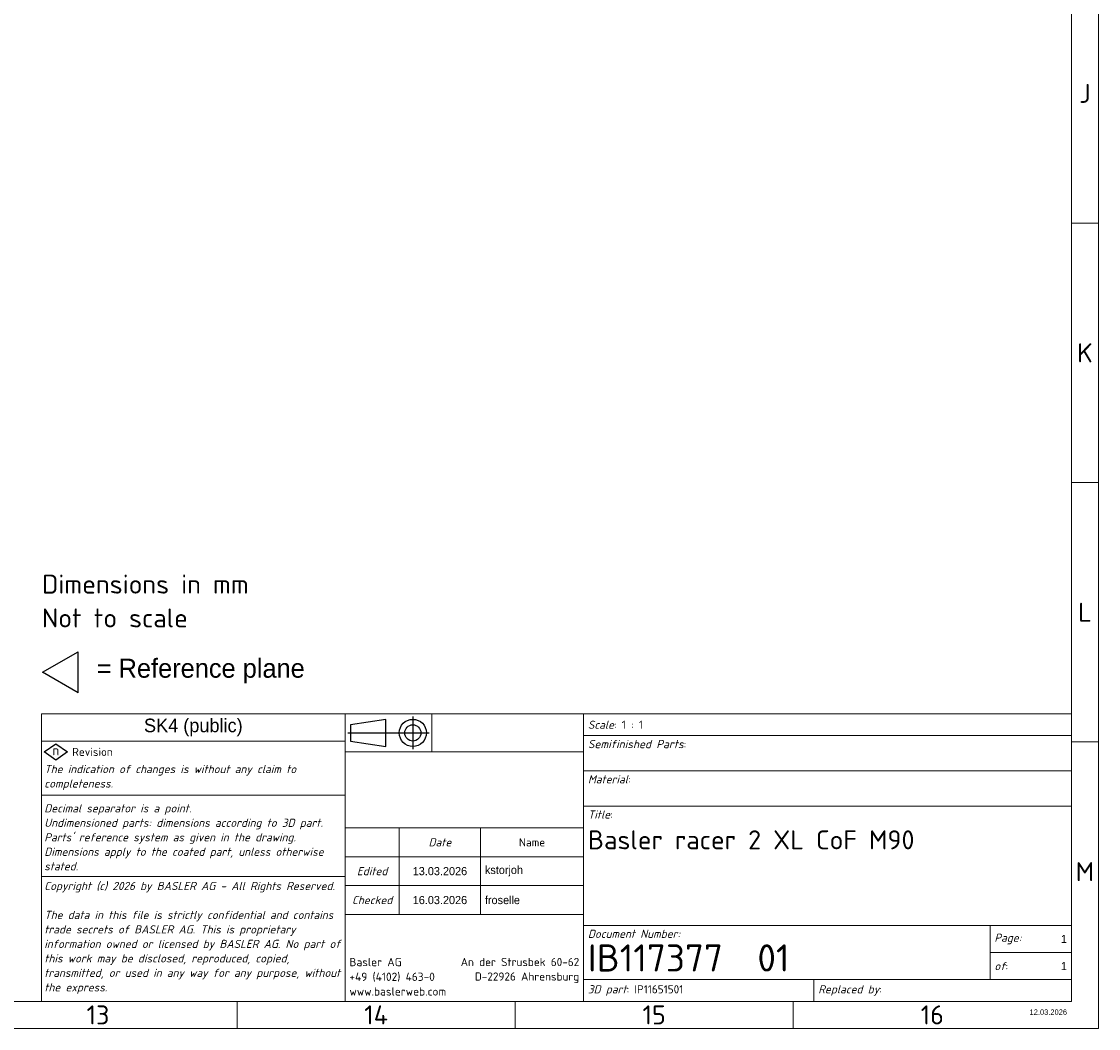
# Model space of a CAD drawing. Header units: millimetres. Extents: x 5 to 836, y 5 to 589.
# Tile 5 of 11: x 637 to 836, y 5 to 191. Entities that reach past the tile are written whole.
import ezdxf
from ezdxf.enums import TextEntityAlignment as Align

# ---------------------------------------------------------------- set-up
doc = ezdxf.new("R2018")
doc.units = ezdxf.units.MM
for name, color, linetype, lineweight in [('RAHM2', 7, 'Continuous', 25), ('Rahmen (ISO)', 7, 'Continuous', 70), ('Skizziergeometrie (ISO)', 7, 'Continuous', 25), ('Symbol (ISO)', 7, 'Continuous', 25), ('Symbole(DIN) 2', 7, 'Continuous', 25), ('Titel (ISO)', 7, 'Continuous', 50)]:
    doc.layers.add(name, color=color, linetype=linetype, lineweight=lineweight)
doc.layers.add('Skizziergeometrie (ISO) rot', color=1, linetype='Continuous', lineweight=25, true_color=0xff0000)
doc.styles.add('Notiztext (ISO)', font='isocpeur.ttf')
doc.styles.add('Textstil18', font='isocpeur.ttf')
doc.styles.add('Textstil20', font='isocpeur.ttf')
doc.styles.add('Textstil49', font='isocpeur.ttf')
doc.styles.add('Textstil61', font='isocpeur.ttf')

# ---------------------------------------------------------------- blocks, each defined once
blk = doc.blocks.new('Spezielle Angaben')
at = {"layer": 'Skizziergeometrie (ISO)'}
for p, q in [((0, 0), (6.58, 3.8)), ((6.58, -3.8), (6.58, 3.8)), ((6.58, -3.8), (0, 0))]:
    blk.add_line(p, q, dxfattribs=at)
at = {"layer": 'Symbole(DIN) 2', "style": 'Textstil20'}
for tag, p in [('Angaben:', (10, 2.5)), ('Position:', (2.5, 1.5))]:
    blk.add_attdef(tag, text='', height=3.5, dxfattribs=at).set_placement(p, align=Align.TOP_LEFT)
blk = doc.blocks.new('Schriftfelder Basler Ohne')
at = {"layer": 'RAHM2'}
for p, q in [((63.5, 52), (57, 51)), ((63.5, 47), (63.5, 52)), ((68.5, 52.5), (68.5, 46.5)), ((57, 51), (57, 48)), ((56.5, 49.5), (71.5, 49.5)), ((57, 48), (63.5, 47))]:
    blk.add_line(p, q, dxfattribs=at)
for radius in [2.5, 1.5]:
    blk.add_circle((68.5, 49.5), radius, dxfattribs=at)
at = {"layer": 'Skizziergeometrie (ISO) rot'}
for p, q in [((0.5, 46), (2.64, 47.5)), ((2.64, 44.5), (0.5, 46)), ((2.64, 47.5), (4.78, 46)), ((4.78, 46), (2.64, 44.5))]:
    blk.add_line(p, q, dxfattribs=at)
at = {"layer": 'Titel (ISO)', "lineweight": 18}
for p, q in [((0, 20), (0, 53)), ((0, 53), (56, 53)), ((72, 53), (56, 53)), ((56, 53), (56, 49.5)), ((100, 53), (72, 53)), ((72, 53), (72, 46)), ((190, 53), (100, 53)), ((100, 53), (100, 36)), ((190, 53), (190, 49)), ((56, 48), (0, 48)), ((56, 49.5), (56, 32)), ((100, 49), (190, 49)), ((190, 49), (190, 36)), ((56, 46), (100, 46)), ((100, 42.5), (190, 42.5)), ((56, 38), (0, 38)), ((190, 36), (100, 36)), ((100, 36), (100, 14)), ((190, 36), (190, 14)), ((56, 32), (56, 26.67)), ((66, 32), (56, 32)), ((66, 32), (66, 26.67)), ((81, 32), (66, 32)), ((81, 32), (81, 16)), ((81, 32), (100, 32)), ((56, 26.67), (100, 26.67)), ((56, 26.67), (56, 21.33)), ((66, 26.67), (66, 21.33)), ((56, 23), (0, 23)), ((0, 20), (0, 18)), ((100, 21.33), (56, 21.33)), ((56, 21.33), (56, 16)), ((66, 21.33), (66, 16)), ((0, 18), (0, 16)), ((0, 16), (0, 14)), ((56, 16), (100, 16)), ((56, 16), (56, 4)), ((0, 14), (0, 12)), ((100, 14), (175, 14)), ((100, 14), (100, 4)), ((175, 14), (175, 9)), ((175, 14), (190, 14)), ((190, 14), (190, 4)), ((0, 12), (0, 10)), ((0, 10), (0, 8)), ((0, 8), (0, 6)), ((175, 9), (190, 9)), ((175, 9), (175, 4)), ((0, 6), (0, 4)), ((0, 0), (0, 4)), ((56, 4), (56, 0)), ((100, 4), (142.5, 4)), ((100, 4), (100, 0)), ((142.5, 4), (142.5, 0)), ((142.5, 4), (175, 4)), ((175, 4), (190, 4)), ((190, 4), (190, 0)), ((56, 0), (0, 0)), ((106.26, 0), (56, 0)), ((142.5, 0), (106.26, 0)), ((190, 0), (142.5, 0))]:
    blk.add_line(p, q, dxfattribs=at)
at = {"layer": 'Symbol (ISO)', "color": 1, "true_color": 0xff0000, "insert": (2.64, 46.27), "char_height": 1.8, "attachment_point": 5, "style": 'Notiztext (ISO)'}
blk.add_mtext('\\fISOCPEUR|b0|i0;{\\H1.8000;n}', dxfattribs=at)
at = {"layer": 'Symbol (ISO)', "color": 7, "insert": (5.64, 46), "char_height": 1.5, "width": 12.2405, "attachment_point": 4, "style": 'Notiztext (ISO)'}
blk.add_mtext('\\fISOCPEUR|b0|i0;{\\H1.5000;Revision}', dxfattribs=at)
at = {"layer": 'Titel (ISO)', "style": 'Notiztext (ISO)'}
for s, insert, char_height, width, attachment_point in [('\\fISOCPEUR|b0|i1;{\\H1.5000;Scale}\\fISOCPEUR|b0|i0;{\\H1.5000;: 1 : 1}', (100.8, 51), 1.5, 75.3986, 4), ('\\fISOCPEUR|b0|i1;{\\H1.5000;Title}\\fISOCPEUR|b0|i0;{\\H1.5000;:}', (100.8, 35.2), 1.5, 10.392, 1), ('\\fISOCPEUR|b0|i1;{\\H1.5000;Date}', (73.5, 29.33), 1.5, 13.0743, 5), ('\\fISOCPEUR|b0|i0;{\\H1.5000;Name}', (90.5, 29.33), 1.5, 13.0743, 5), ('\\fISOCPEUR|b0|i1;{\\H1.5000;Document Number:}', (100.8, 13.2), 1.5, 75.3986, 1), ('\\fISOCPEUR|b0|i0;{\\H5.0000;IB117377  01}', (100.8, 8), 5, 64.2355, 4)]:
    blk.add_mtext(s, dxfattribs=dict(at, insert=insert, char_height=char_height, width=width, attachment_point=attachment_point))
for s, insert, char_height, attachment_point in [('\\fISOCPEUR|b0|i1;{\\H1.5200;Semifinished Parts}\\fISOCPEUR|b0|i0;{\\H1.5217;:}', (100.8, 48.2), 3.5, 1), ('\\fISOCPEUR|b0|i1;{\\H1.5000;Material}\\fISOCPEUR|b0|i0;{\\H1.5217;:}', (100.8, 41.72), 3.5, 1), ('\\fISOCPEUR|b0|i1;{\\H1.5000;Edited}', (61, 24), 1.5, 5), ('\\fISOCPEUR|b0|i1;{\\H1.5000;Checked}', (61, 18.67), 1.5, 5), ('\\fISOCPEUR|b0|i1;{\\H1.5000;Page:}', (175.8, 11.5), 1.5, 4), ('\\fISOCPEUR|b0|i1;{\\H1.5000;of}\\fISOCPEUR|b0|i0;{\\H1.5000;:}', (175.8, 6.5), 1.5, 4), ('\\fISOCPEUR|b0|i1;{\\H1.5000;3D part}\\fISOCPEUR|b0|i0;{\\H1.5000;: IP11651501}', (100.8, 2), 1.5, 4), ('\\fISOCPEUR|b0|i1;{\\H1.5000;Replaced by}\\fISOCPEUR|b0|i0;{\\H1.5000;: }', (143.3, 2), 1.5, 4)]:
    blk.add_mtext(s, dxfattribs=dict(at, insert=insert, char_height=char_height, attachment_point=attachment_point))
for s, insert, char_height, width, attachment_point, line_spacing_factor in [('\\fISOCPEUR|b0|i1;{\\H1.5000;The indication of changes is without any claim to completeness.}', (0.5, 41.27), 1.5, 55.0353, 4, 1.068348), ("\\fISOCPEUR|b0|i1;{\\H1.5000;Decimal separator is a point. \\P}\\fISOCPEUR|b0|i1;{\\H1.5000;Undimensioned parts: dimensions according to }\\fISOCPEUR|b0|i1;{\\H1.5000;3D part}\\fISOCPEUR|b0|i1;{\\H1.5000;. \\P}\\fISOCPEUR|b0|i1;{\\H1.5000;Parts' reference system as given in the drawing.\\P}\\fISOCPEUR|b0|i1;{\\H1.5000;Dimensions apply to the coated part, unless otherwise stated.}", (0.5, 30.25), 1.5, 54.9043, 4, 1.068348), ('\\fISOCPEUR|b0|i0;{\\H3.5000;Basler racer 2 XL CoF M90\\P}', (100.8, 31.53), 3.5, 82.4278, 1, 1.714286), ('\\fISOCPEUR|b0|i1;{\\H1.5000;Copyright (c) 2026 by BASLER AG - All Rights Reserved.\\P}\\fISOCPEUR|b0|i1;{\\H1.5000;\\P}\\fISOCPEUR|b0|i1;{\\H1.5000;The data in this file is strictly confidential and contains trade secrets of BASLER AG. This is proprietary information owned or licensed by BASLER AG. No part of this work may be disclosed, reproduced, copied, transmitted, or used in any way for any purpose, without the express.}', (0.5, 11.7), 1.5, 55.1007, 4, 1.068348)]:
    blk.add_mtext(s, dxfattribs=dict(at, insert=insert, char_height=char_height, width=width, attachment_point=attachment_point, line_spacing_factor=line_spacing_factor))
at = {"layer": 'Titel (ISO)', "line_spacing_factor": 1.068348, "style": 'Notiztext (ISO)'}
for s, insert, char_height, attachment_point in [('\\fISOCPEUR|b0|i0;{\\H1.5217;Basler AG\\P}\\fISOCPEUR|b0|i0;{\\H1.5217;+49 (4102) 463-0\\P}\\fISOCPEUR|b0|i0;{\\H1.5217;www.baslerweb.com}', (56.8, 8), 1.5217, 1), ('\\fISOCPEUR|b0|i0;{\\H1.5000;An der Strusbek 60-62\\P}\\fISOCPEUR|b0|i0;{\\H1.5000;D-22926 Ahrensburg}', (99.2, 8), 1.5, 3)]:
    blk.add_mtext(s, dxfattribs=dict(at, insert=insert, char_height=char_height, attachment_point=attachment_point))
at = {"layer": 'Titel (ISO)'}
for tag, height, style, p in [('SPI_Sicherheitsklasse', 2.5, 'Textstil18', (28, 50.5)), ('SPI_Bearbeitungsdatum', 1.5, 'Textstil61', (73.5, 24)), ('SPI_Pruefdatum', 1.5, 'Textstil61', (73.5, 18.67))]:
    blk.add_attdef(tag, text='', height=height, dxfattribs=dict(at, style=style)).set_placement(p, align=Align.MIDDLE_CENTER)
at = {"layer": 'Titel (ISO)', "style": 'Textstil18'}
for tag, p in [('SPI_Halbzeug1', (100.8, 45.8)), ('SPI_Werkstoff', (100.8, 39.3))]:
    blk.add_attdef(tag, text='', height=2.5, dxfattribs=at).set_placement(p, align=Align.TOP_LEFT)
at = {"layer": 'Titel (ISO)', "style": 'Textstil61'}
for tag, p in [('SPI_Bearbeiter', (81.8, 24)), ('SPI_Pruefer', (81.8, 18.67))]:
    blk.add_attdef(tag, text='', height=1.5, dxfattribs=at).set_placement(p, align=Align.MIDDLE_LEFT)
for tag, p in [('Blattnummer', (189.2, 11.5)), ('Anzahl_der_Blätter', (189.2, 6.5))]:
    blk.add_attdef(tag, text='', height=1.5, dxfattribs=at).set_placement(p, align=Align.MIDDLE_RIGHT)
at = {"layer": 'Titel (ISO)', "color": 9, "true_color": 0xc0c0c0, "style": 'Textstil49'}
blk.add_attdef('SPI_Resources', text='', height=1, dxfattribs=at).set_placement((189.2, -2), align=Align.MIDDLE_RIGHT)
blk = doc.blocks.new('Ränder Basler-A1')
at = {"layer": 'Rahmen (ISO)', "color": 7, "lineweight": 18}
for p, q in [((836, 5), (836, 589)), ((5, 5), (836, 5))]:
    blk.add_line(p, q, dxfattribs=at)
at = {"layer": 'Rahmen (ISO)', "lineweight": 18}
for p, q in [((831, 10), (831, 584)), ((831, 153.5), (836, 153.5)), ((831, 105.67), (836, 105.67)), ((831, 57.83), (836, 57.83)), ((10, 10), (831, 10)), ((677.06, 10), (677.06, 5)), ((728.38, 10), (728.38, 5)), ((779.69, 10), (779.69, 5))]:
    blk.add_line(p, q, dxfattribs=at)
at = {"layer": 'Rahmen (ISO)', "char_height": 3.5, "attachment_point": 5, "style": 'Notiztext (ISO)'}
for s, insert in [('\\fISOCPEUR|b0|i0;J', (833.5, 177.42)), ('\\fISOCPEUR|b0|i0;K', (833.5, 129.58)), ('\\fISOCPEUR|b0|i0;L', (833.5, 81.75)), ('\\fISOCPEUR|b0|i0;M', (833.5, 33.92)), ('\\fISOCPEUR|b0|i0;13', (651.41, 7.5)), ('\\fISOCPEUR|b0|i0;14', (702.72, 7.5)), ('\\fISOCPEUR|b0|i0;15', (754.03, 7.5)), ('\\fISOCPEUR|b0|i0;16', (805.34, 7.5))]:
    blk.add_mtext(s, dxfattribs=dict(at, insert=insert))

msp = doc.modelspace()

# ---------------------------------------------------------------- block references
msp.add_blockref('Ränder Basler-A1', (0, 0))
ref = msp.add_blockref('Spezielle Angaben', (641.18346823, 70.67213565))
lines = msp.add_mtext('= Reference plane', dxfattribs={"layer": 'Symbole(DIN) 2', "insert": (651.18346823, 73.17213565), "char_height": 3.4999999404, "width": 110, "attachment_point": 1, "style": 'Textstil20'})
ref.add_attrib('Angaben:', '', (651.18346823, 73.17213565)).embed_mtext(lines)
ref = msp.add_blockref('Schriftfelder Basler Ohne', (641, 10))
lines = msp.add_mtext('SK4 (public)', dxfattribs={"layer": 'Titel (ISO)', "insert": (669, 60.5), "char_height": 2.5000500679, "attachment_point": 5, "style": 'Textstil18'})
ref.add_attrib('SPI_Sicherheitsklasse', '', (669, 60.5)).embed_mtext(lines)
lines = msp.add_mtext('1', dxfattribs={"layer": 'Titel (ISO)', "insert": (830.2, 21.5), "char_height": 1.50000006, "attachment_point": 6, "style": 'Textstil61'})
ref.add_attrib('Blattnummer', '', (830.2, 21.5)).embed_mtext(lines)
lines = msp.add_mtext('1', dxfattribs={"layer": 'Titel (ISO)', "insert": (830.2, 16.5), "char_height": 1.50000006, "attachment_point": 6, "style": 'Textstil61'})
ref.add_attrib('Anzahl_der_Blätter', '', (830.2, 16.5)).embed_mtext(lines)
lines = msp.add_mtext('13.03.2026', dxfattribs={"layer": 'Titel (ISO)', "insert": (714.5, 34), "char_height": 1.50000006, "attachment_point": 5, "style": 'Textstil61'})
ref.add_attrib('SPI_Bearbeitungsdatum', '', (714.5, 34)).embed_mtext(lines)
lines = msp.add_mtext('kstorjoh', dxfattribs={"layer": 'Titel (ISO)', "insert": (722.8, 34), "char_height": 1.50000006, "attachment_point": 4, "style": 'Textstil61'})
ref.add_attrib('SPI_Bearbeiter', '', (722.8, 34)).embed_mtext(lines)
lines = msp.add_mtext('16.03.2026', dxfattribs={"layer": 'Titel (ISO)', "insert": (714.5, 28.66666667), "char_height": 1.50000006, "attachment_point": 5, "style": 'Textstil61'})
ref.add_attrib('SPI_Pruefdatum', '', (714.5, 28.66666667)).embed_mtext(lines)
lines = msp.add_mtext('froselle', dxfattribs={"layer": 'Titel (ISO)', "insert": (722.8, 28.66666667), "char_height": 1.50000006, "attachment_point": 4, "style": 'Textstil61'})
ref.add_attrib('SPI_Pruefer', '', (722.8, 28.66666667)).embed_mtext(lines)
lines = msp.add_mtext('12.03.2026', dxfattribs={"layer": 'Titel (ISO)', "color": 9, "true_color": 0xc0c0c0, "insert": (830.2, 8), "char_height": 1.000000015, "attachment_point": 6, "style": 'Textstil49'})
ref.add_attrib('SPI_Resources', '', (830.2, 8)).embed_mtext(lines)

# ---------------------------------------------------------------- texts
at = {"layer": 'Symbol (ISO)', "insert": (641.07201713, 88.67944769), "char_height": 3.4999999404, "width": 51.0475067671, "attachment_point": 1, "line_spacing_factor": 1.068348, "style": 'Notiztext (ISO)'}
msp.add_mtext('\\fISOCPEUR|b0|i0;Dimensions in mm\\P\\fISOCPEUR|b0|i0;Not to scale\\P', dxfattribs=at)

doc.saveas('drawing.dxf')
